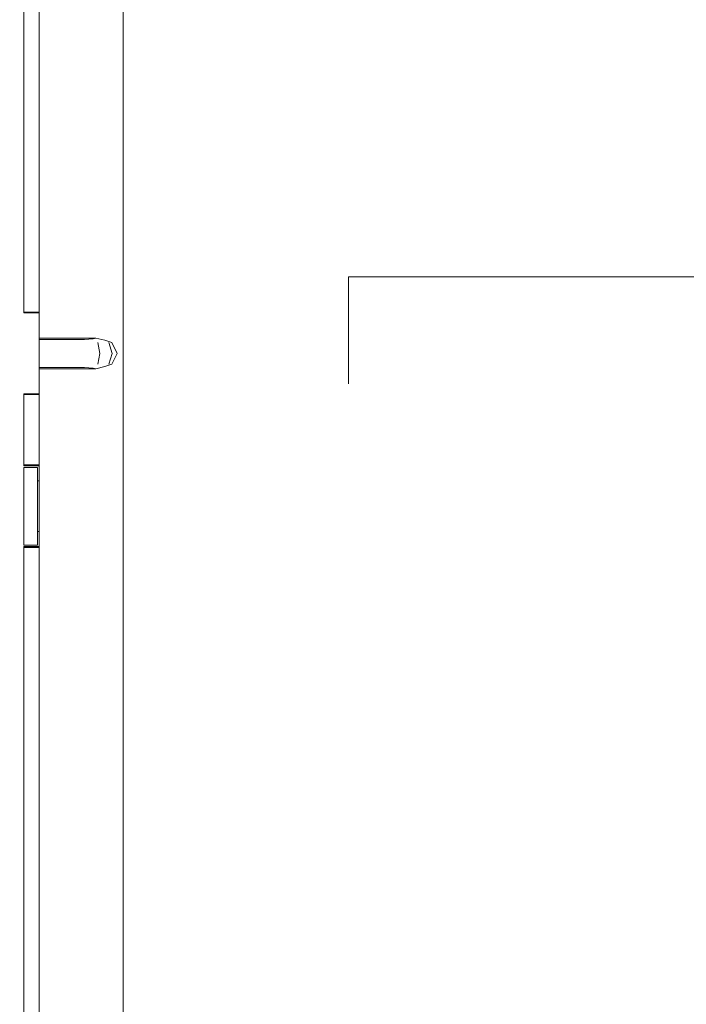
# Model space of a CAD drawing. Header units: millimetres. Extents: x 90539 to 127778, y -34922 to 14506.
# Tile 234 of 256: x 102205 to 102641, y 9244 to 9888. Entities that reach past the tile are written whole.
import ezdxf

# ---------------------------------------------------------------- set-up
doc = ezdxf.new("R2010")
doc.units = ezdxf.units.MM
doc.header["$MEASUREMENT"] = 0
doc.linetypes.add('Wipeout_Contour', pattern=[1000, 0, -1000])
for name, color, linetype in [('Nowe_A-Wymiary-Wewnętrzne', 7, 'Continuous'), ('Nowe_A-Wymiary-Zewnętrzne', 7, 'Continuous'), ('Nowe_A-Ściany-Konstrukcyjne', 7, 'Continuous'), ('Nowe_A-Ściany-Wewnętrzne', 7, 'Continuous'), ('Nowe_Drzwi Archicad', 7, 'Continuous')]:
    doc.layers.add(name, color=color, linetype=linetype)
for name, color, linetype, lineweight, true_color in [('Nowe_A-Wymiary-Wewnętrzne_Nr_pióra__45', 7, 'Continuous', 15, 0x40a5ff), ('Nowe_A-Wymiary-Wewnętrzne_Nr_pióra__85', 7, 'Continuous', 13, 0x80c2ff), ('Nowe_A-Wymiary-Zewnętrzne_Nr_pióra__45', 7, 'Continuous', 15, 0x40a5ff), ('Nowe_A-Wymiary-Zewnętrzne_Nr_pióra__85', 7, 'Continuous', 13, 0x80c2ff)]:
    doc.layers.add(name, color=color, linetype=linetype, lineweight=lineweight, true_color=true_color)
for name, color, linetype, lineweight in [('Nowe_A-Wymiary-Wewnętrzne_Nr_pióra__46', 5, 'Continuous', 15), ('Nowe_A-Wymiary-Zewnętrzne_Nr_pióra__46', 5, 'Continuous', 15), ('Nowe_Drzwi Archicad_Nr_pióra__3', 7, 'Continuous', 13), ('Nowe_Drzwi Archicad_Nr_pióra__87', 7, 'Continuous', 13)]:
    doc.layers.add(name, color=color, linetype=linetype, lineweight=lineweight)
doc.styles.add('STYL_AUTOMATYCZNY_2', font='arial.ttf')
doc.dimstyles.new('STYL_AUTOMATYCZNY__1', dxfattribs={"dimtxt": 125, "dimasz": 47.5, "dimexe": 0.18, "dimexo": 20, "dimgap": 0, "dimtad": 1, "dimdec": 1, "dimlfac": 0.1, "dimzin": 0, "dimdsep": 46, "dimtxsty": 'STYL_AUTOMATYCZNY_2', "dimblk": 'ARROWHEAD_11', "dimblk1": 'ARROWHEAD_11', "dimblk2": 'ARROWHEAD_11', "dimcen": 0.09, "dimclrd": 256, "dimclre": 256, "dimclrt": 5, "dimadec": 1, "dimazin": 0, "dimtfac": 1, "dimtdec": 4, "dimtmove": 0, "dimatfit": 3, "dimfxl": 0, "dimtolj": 1, "dimtzin": 0, "dimarcsym": 0})

# ---------------------------------------------------------------- blocks, each defined once
blk = doc.blocks.new('ElemPrzekroju_119')
at = {"color": 254, "linetype": 'Wipeout_Contour', "lineweight": 0, "ltscale": 1856118.33955631}
blk.add_wipeout([(102217.59, 11230), (102217.59, 9680), (102254.76, 9680), (102260.5, 9678.68), (102265.17, 9677.07), (102268.69, 9670), (102265.17, 9662.93), (102260.5, 9661.32), (102254.76, 9660), (102217.59, 9660), (102217.59, 8770), (102272.59, 8770), (102272.59, 10920), (103452.59, 10920), (103452.59, 8770), (103937.6, 8770), (103937.6, 11230), (103507.59, 11230)], dxfattribs=at).dxf.layer = 'Nowe_A-Ściany-Konstrukcyjne'
blk = doc.blocks.new('ElemPrzekroju_131')
at = {"color": 254, "linetype": 'Wipeout_Contour', "lineweight": 0, "ltscale": 410889.513817}
blk.add_wipeout([(102207.59, 10720), (102207.59, 9697), (102217.59, 9697), (102217.59, 10720)], dxfattribs=at).dxf.layer = 'Nowe_A-Ściany-Wewnętrzne'
at = {"color": 254, "linetype": 'Wipeout_Contour', "lineweight": 0, "ltscale": 410657.219224}
blk.add_wipeout([(102207.59, 9643), (102207.59, 9597), (102217.59, 9597), (102217.59, 9643)], dxfattribs=at).dxf.layer = 'Nowe_A-Ściany-Wewnętrzne'
at = {"color": 254, "linetype": 'Wipeout_Contour', "lineweight": 0, "ltscale": 410473.519747}
blk.add_wipeout([(102217.59, 9543), (102207.59, 9543), (102207.59, 8670), (102217.59, 8670)], dxfattribs=at).dxf.layer = 'Nowe_A-Ściany-Wewnętrzne'
blk = doc.blocks.new('ElemPrzekroju_413')
at = {"color": 254, "linetype": 'Wipeout_Contour', "lineweight": 0, "ltscale": 410705.789827}
blk.add_wipeout([(102217.59, 9697), (102217.49, 9697), (102217.49, 9696.44), (102217.59, 9696.44)], dxfattribs=at).dxf.layer = 'Nowe_Drzwi Archicad'
at = {"color": 254, "linetype": 'Wipeout_Contour', "lineweight": 0, "ltscale": 410759.049483}
blk.add_wipeout([(102247.39, 9679.13), (102247.59, 9680), (102217.59, 9680), (102217.59, 9679.13)], dxfattribs=at).dxf.layer = 'Nowe_Drzwi Archicad'
at = {"color": 254, "linetype": 'Wipeout_Contour', "lineweight": 0, "ltscale": 410755.994387}
blk.add_wipeout([(102217.59, 9670), (102217.59, 9662.93), (102248.29, 9662.93), (102248.58, 9670)], dxfattribs=at).dxf.layer = 'Nowe_Drzwi Archicad'
at = {"color": 254, "linetype": 'Wipeout_Contour', "lineweight": 0, "ltscale": 410685.657757}
blk.add_wipeout([(102217.49, 9643.56), (102217.49, 9643), (102217.59, 9643), (102217.59, 9643.56)], dxfattribs=at).dxf.layer = 'Nowe_Drzwi Archicad'
at = {"color": 254, "linetype": 'Wipeout_Contour', "lineweight": 0, "ltscale": 410663.199662}
blk.add_wipeout([(102216.59, 9595.44), (102216.49, 9595.44), (102216.49, 9592.52), (102216.59, 9592.52)], dxfattribs=at).dxf.layer = 'Nowe_Drzwi Archicad'
at = {"color": 254, "linetype": 'Wipeout_Contour', "lineweight": 0, "ltscale": 410662.349569}
blk.add_wipeout([(102217.59, 9586.54), (102216.59, 9586.54), (102216.59, 9585.14), (102217.59, 9585.14)], dxfattribs=at).dxf.layer = 'Nowe_Drzwi Archicad'
at = {"color": 254, "linetype": 'Wipeout_Contour', "lineweight": 0, "ltscale": 1231966.276086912}
blk.add_wipeout([(102217.59, 9574.4), (102216.59, 9574.4), (102216.59, 9572.89), (102216.59, 9570), (102216.59, 9567.11), (102216.59, 9561.34), (102216.59, 9557.5), (102217.59, 9557.5), (102217.59, 9561.34), (102217.59, 9567.11), (102217.59, 9570), (102217.59, 9572.89)], dxfattribs=at).dxf.layer = 'Nowe_Drzwi Archicad'
at = {"color": 254, "linetype": 'Wipeout_Contour', "lineweight": 0, "ltscale": 410648.281368}
blk.add_wipeout([(102217.49, 9543), (102217.59, 9543), (102217.59, 9543.56), (102217.49, 9543.56)], dxfattribs=at).dxf.layer = 'Nowe_Drzwi Archicad'
at = {"color": 254, "linetype": 'Wipeout_Contour', "lineweight": 0, "ltscale": 410686.07832}
blk.add_wipeout([(102217.49, 9697), (102207.69, 9697), (102207.69, 9696.44), (102217.49, 9696.44)], dxfattribs=at).dxf.layer = 'Nowe_Drzwi Archicad'
at = {"color": 254, "linetype": 'Wipeout_Contour', "lineweight": 0, "ltscale": 513463.680515}
blk.add_wipeout([(102217.59, 9679.13), (102217.59, 9677.07), (102248.29, 9677.07), (102247.79, 9679.17), (102247.39, 9679.13)], dxfattribs=at).dxf.layer = 'Nowe_Drzwi Archicad'
at = {"color": 254, "linetype": 'Wipeout_Contour', "lineweight": 0, "ltscale": 513455.762366}
blk.add_wipeout([(102217.59, 9662.93), (102217.59, 9660.87), (102247.39, 9660.87), (102247.79, 9660.83), (102248.29, 9662.93)], dxfattribs=at).dxf.layer = 'Nowe_Drzwi Archicad'
at = {"color": 254, "linetype": 'Wipeout_Contour', "lineweight": 0, "ltscale": 410665.945284}
blk.add_wipeout([(102207.69, 9643.56), (102207.69, 9643), (102217.49, 9643), (102217.49, 9643.56)], dxfattribs=at).dxf.layer = 'Nowe_Drzwi Archicad'
at = {"color": 254, "linetype": 'Wipeout_Contour', "lineweight": 0, "ltscale": 410668.207065}
blk.add_wipeout([(102217.59, 9596.44), (102217.59, 9597), (102217.49, 9597), (102217.49, 9596.44)], dxfattribs=at).dxf.layer = 'Nowe_Drzwi Archicad'
at = {"color": 254, "linetype": 'Wipeout_Contour', "lineweight": 0, "ltscale": 615991.435539}
blk.add_wipeout([(102216.59, 9585.14), (102216.59, 9581.64), (102216.59, 9579.69), (102217.59, 9579.69), (102217.59, 9581.64), (102217.59, 9585.14)], dxfattribs=at).dxf.layer = 'Nowe_Drzwi Archicad'
at = {"color": 254, "linetype": 'Wipeout_Contour', "lineweight": 0, "ltscale": 410651.122292}
blk.add_wipeout([(102216.59, 9553.96), (102217.59, 9553.96), (102217.59, 9557.5), (102216.59, 9557.5)], dxfattribs=at).dxf.layer = 'Nowe_Drzwi Archicad'
at = {"color": 254, "linetype": 'Wipeout_Contour', "lineweight": 0, "ltscale": 410628.567101}
blk.add_wipeout([(102207.69, 9543), (102217.49, 9543), (102217.49, 9543.56), (102207.69, 9543.56)], dxfattribs=at).dxf.layer = 'Nowe_Drzwi Archicad'
at = {"layer": 'Nowe_Drzwi Archicad_Nr_pióra__3', "color": 7, "linetype": 'Continuous', "lineweight": 13}
for p, q in [((102217.59, 9697), (102217.49, 9697)), ((102217.59, 9696.44), (102217.59, 9697)), ((102217.59, 9643), (102217.59, 9643.56)), ((102217.59, 9643), (102217.49, 9643))]:
    blk.add_line(p, q, dxfattribs=at)
at = {"layer": 'Nowe_Drzwi Archicad_Nr_pióra__87', "color": 7, "linetype": 'Continuous', "lineweight": 13}
blk.add_line((102217.59, 10720), (102217.59, 9697), dxfattribs=at)
at = {"color": 254, "linetype": 'Wipeout_Contour', "lineweight": 0, "ltscale": 410666.366832}
blk.add_wipeout([(102207.69, 9697), (102207.59, 9697), (102207.59, 9696.44), (102207.69, 9696.44)], dxfattribs=at).dxf.layer = 'Nowe_Drzwi Archicad'
at = {"color": 254, "linetype": 'Wipeout_Contour', "lineweight": 0, "ltscale": 410758.657849}
blk.add_wipeout([(102217.59, 9677.07), (102217.59, 9670), (102248.58, 9670), (102248.29, 9677.07)], dxfattribs=at).dxf.layer = 'Nowe_Drzwi Archicad'
at = {"color": 254, "linetype": 'Wipeout_Contour', "lineweight": 0, "ltscale": 410751.842432}
blk.add_wipeout([(102217.59, 9660), (102247.59, 9660), (102247.39, 9660.87), (102217.59, 9660.87)], dxfattribs=at).dxf.layer = 'Nowe_Drzwi Archicad'
at = {"color": 254, "linetype": 'Wipeout_Contour', "lineweight": 0, "ltscale": 410646.23283}
blk.add_wipeout([(102207.59, 9643.56), (102207.59, 9643), (102207.69, 9643), (102207.69, 9643.56)], dxfattribs=at).dxf.layer = 'Nowe_Drzwi Archicad'
at = {"color": 254, "linetype": 'Wipeout_Contour', "lineweight": 0, "ltscale": 410645.477552}
blk.add_wipeout([(102216.49, 9595.44), (102207.69, 9595.44), (102207.69, 9592.52), (102216.49, 9592.52)], dxfattribs=at).dxf.layer = 'Nowe_Drzwi Archicad'
at = {"color": 254, "linetype": 'Wipeout_Contour', "lineweight": 0, "ltscale": 410659.066637}
blk.add_wipeout([(102216.59, 9579.69), (102216.59, 9574.4), (102217.59, 9574.4), (102217.59, 9579.69)], dxfattribs=at).dxf.layer = 'Nowe_Drzwi Archicad'
at = {"color": 254, "linetype": 'Wipeout_Contour', "lineweight": 0, "ltscale": 410650.35283}
blk.add_wipeout([(102216.59, 9553.37), (102217.59, 9553.37), (102217.59, 9553.96), (102216.59, 9553.96)], dxfattribs=at).dxf.layer = 'Nowe_Drzwi Archicad'
at = {"color": 254, "linetype": 'Wipeout_Contour', "lineweight": 0, "ltscale": 410645.318336}
blk.add_wipeout([(102216.49, 9544.56), (102216.59, 9544.56), (102216.59, 9547.48), (102216.49, 9547.48)], dxfattribs=at).dxf.layer = 'Nowe_Drzwi Archicad'
at = {"color": 254, "linetype": 'Wipeout_Contour', "lineweight": 0, "ltscale": 410608.852852}
blk.add_wipeout([(102207.59, 9543), (102207.69, 9543), (102207.69, 9543.56), (102207.59, 9543.56)], dxfattribs=at).dxf.layer = 'Nowe_Drzwi Archicad'
at = {"layer": 'Nowe_Drzwi Archicad_Nr_pióra__3', "color": 7, "linetype": 'Continuous', "lineweight": 13}
for p, q in [((102207.59, 10670), (102207.59, 9696.44)), ((102207.69, 9727.88), (102207.69, 9697)), ((102207.69, 9697), (102207.59, 9697)), ((102217.49, 9697), (102207.69, 9697)), ((102217.59, 9696.44), (102217.59, 9643.56)), ((102217.59, 9679.13), (102217.59, 9680)), ((102217.59, 9660), (102217.59, 9660.87)), ((102207.69, 9643), (102207.59, 9643)), ((102207.69, 9612.12), (102207.69, 9643)), ((102217.49, 9643), (102207.69, 9643))]:
    blk.add_line(p, q, dxfattribs=at)
at = {"layer": 'Nowe_Drzwi Archicad_Nr_pióra__3', "color": 7, "linetype": 'Continuous', "lineweight": 13, "flags": 128}
for points in [[(102217.59, 9696.44), (102217.49, 9696.44), (102207.69, 9696.44), (102207.59, 9696.44)], [(102217.59, 9643.56), (102217.49, 9643.56), (102207.69, 9643.56), (102207.59, 9643.56)]]:
    blk.add_lwpolyline(points, dxfattribs=at)
at = {"color": 254, "linetype": 'Wipeout_Contour', "lineweight": 0, "ltscale": 410829.93562}
blk.add_wipeout([(102252.94, 9679.58), (102253.34, 9680), (102247.59, 9680), (102247.39, 9679.13)], dxfattribs=at).dxf.layer = 'Nowe_Drzwi Archicad'
at = {"color": 254, "linetype": 'Wipeout_Contour', "lineweight": 0, "ltscale": 410833.874566}
blk.add_wipeout([(102248.58, 9670), (102248.29, 9662.93), (102256.09, 9662.93), (102257.24, 9670)], dxfattribs=at).dxf.layer = 'Nowe_Drzwi Archicad'
at = {"color": 254, "linetype": 'Wipeout_Contour', "lineweight": 0, "ltscale": 410648.493755}
blk.add_wipeout([(102217.49, 9596.44), (102217.49, 9597), (102207.69, 9597), (102207.69, 9596.44)], dxfattribs=at).dxf.layer = 'Nowe_Drzwi Archicad'
at = {"color": 254, "linetype": 'Wipeout_Contour', "lineweight": 0, "ltscale": 410660.875921}
blk.add_wipeout([(102216.49, 9592.52), (102216.49, 9583), (102216.59, 9583), (102216.59, 9592.52)], dxfattribs=at).dxf.layer = 'Nowe_Drzwi Archicad'
at = {"color": 254, "linetype": 'Wipeout_Contour', "lineweight": 0, "ltscale": 410647.63288}
blk.add_wipeout([(102216.49, 9557), (102216.49, 9547.48), (102216.59, 9547.48), (102216.59, 9557)], dxfattribs=at).dxf.layer = 'Nowe_Drzwi Archicad'
at = {"layer": 'Nowe_Drzwi Archicad_Nr_pióra__3', "color": 7, "linetype": 'Continuous', "lineweight": 13}
for p, q in [((102217.59, 9597), (102217.49, 9597)), ((102217.59, 9596.44), (102217.59, 9597)), ((102217.59, 9596.44), (102217.59, 9596.9))]:
    blk.add_line(p, q, dxfattribs=at)
at = {"layer": 'Nowe_Drzwi Archicad_Nr_pióra__87', "color": 7, "linetype": 'Continuous', "lineweight": 13}
blk.add_line((102217.59, 9643), (102217.59, 9597), dxfattribs=at)
at = {"color": 254, "linetype": 'Wipeout_Contour', "lineweight": 0, "ltscale": 513544.019518}
blk.add_wipeout([(102252.94, 9679.58), (102247.79, 9679.17), (102248.29, 9677.07), (102256.09, 9677.07), (102253.59, 9679.73)], dxfattribs=at).dxf.layer = 'Nowe_Drzwi Archicad'
at = {"color": 254, "linetype": 'Wipeout_Contour', "lineweight": 0, "ltscale": 513535.950212}
blk.add_wipeout([(102248.29, 9662.93), (102247.79, 9660.83), (102252.94, 9660.42), (102253.59, 9660.27), (102256.09, 9662.93)], dxfattribs=at).dxf.layer = 'Nowe_Drzwi Archicad'
at = {"color": 254, "linetype": 'Wipeout_Contour', "lineweight": 0, "ltscale": 410627.755458}
blk.add_wipeout([(102207.69, 9595.44), (102207.59, 9595.44), (102207.59, 9592.52), (102207.69, 9592.52)], dxfattribs=at).dxf.layer = 'Nowe_Drzwi Archicad'
at = {"color": 254, "linetype": 'Wipeout_Contour', "lineweight": 0, "ltscale": 410627.595454}
blk.add_wipeout([(102207.69, 9544.56), (102216.49, 9544.56), (102216.49, 9547.48), (102207.69, 9547.48)], dxfattribs=at).dxf.layer = 'Nowe_Drzwi Archicad'
at = {"layer": 'Nowe_Drzwi Archicad_Nr_pióra__3', "color": 7, "linetype": 'Continuous', "lineweight": 13}
for p, q in [((102217.59, 9543), (102217.49, 9543)), ((102217.59, 9543.1), (102217.59, 9543.56)), ((102217.59, 9543), (102217.59, 9543.56))]:
    blk.add_line(p, q, dxfattribs=at)
at = {"layer": 'Nowe_Drzwi Archicad_Nr_pióra__87', "color": 7, "linetype": 'Continuous', "lineweight": 13}
blk.add_line((102217.59, 9543), (102217.59, 8770), dxfattribs=at)
at = {"color": 254, "linetype": 'Wipeout_Contour', "lineweight": 0, "ltscale": 410836.537529}
blk.add_wipeout([(102248.29, 9677.07), (102248.58, 9670), (102257.24, 9670), (102256.09, 9677.07)], dxfattribs=at).dxf.layer = 'Nowe_Drzwi Archicad'
at = {"color": 254, "linetype": 'Wipeout_Contour', "lineweight": 0, "ltscale": 410822.547806}
blk.add_wipeout([(102247.59, 9660), (102253.34, 9660), (102252.94, 9660.42), (102247.39, 9660.87)], dxfattribs=at).dxf.layer = 'Nowe_Drzwi Archicad'
at = {"color": 254, "linetype": 'Wipeout_Contour', "lineweight": 0, "ltscale": 410628.780462}
blk.add_wipeout([(102207.69, 9596.44), (102207.69, 9597), (102207.59, 9597), (102207.59, 9596.44)], dxfattribs=at).dxf.layer = 'Nowe_Drzwi Archicad'
at = {"color": 254, "linetype": 'Wipeout_Contour', "lineweight": 0, "ltscale": 410643.15371}
blk.add_wipeout([(102207.69, 9592.52), (102207.69, 9583), (102216.49, 9583), (102216.49, 9592.52)], dxfattribs=at).dxf.layer = 'Nowe_Drzwi Archicad'
at = {"layer": 'Nowe_Drzwi Archicad_Nr_pióra__3', "color": 7, "linetype": 'Continuous', "lineweight": 13}
for p, q in [((102217.59, 9680), (102247.59, 9680)), ((102217.59, 9660), (102247.59, 9660)), ((102207.59, 9643.56), (102207.59, 9596.44)), ((102207.69, 9597), (102207.59, 9597)), ((102217.49, 9597), (102207.69, 9597)), ((102217.59, 9586.54), (102216.59, 9586.54))]:
    blk.add_line(p, q, dxfattribs=at)
at = {"layer": 'Nowe_Drzwi Archicad_Nr_pióra__3', "color": 7, "linetype": 'Continuous', "lineweight": 13, "flags": 128}
for points in [[(102217.59, 9596.44), (102217.49, 9596.44), (102207.69, 9596.44), (102207.59, 9596.44)], [(102216.59, 9595.44), (102216.59, 9595.34), (102216.59, 9586.54)], [(102217.59, 9596.44), (102217.59, 9596.34), (102217.59, 9586.54)]]:
    blk.add_lwpolyline(points, dxfattribs=at)
at = {"color": 254, "linetype": 'Wipeout_Contour', "lineweight": 0, "ltscale": 308132.815596}
blk.add_wipeout([(102254.76, 9680), (102253.34, 9680), (102252.94, 9679.58)], dxfattribs=at).dxf.layer = 'Nowe_Drzwi Archicad'
at = {"color": 254, "linetype": 'Wipeout_Contour', "lineweight": 0, "ltscale": 410865.581087}
blk.add_wipeout([(102257.24, 9670), (102256.09, 9662.93), (102263.3, 9662.93), (102265.41, 9670)], dxfattribs=at).dxf.layer = 'Nowe_Drzwi Archicad'
at = {"color": 254, "linetype": 'Wipeout_Contour', "lineweight": 0, "ltscale": 410625.431516}
blk.add_wipeout([(102207.59, 9592.52), (102207.59, 9583), (102207.69, 9583), (102207.69, 9592.52)], dxfattribs=at).dxf.layer = 'Nowe_Drzwi Archicad'
at = {"color": 254, "linetype": 'Wipeout_Contour', "lineweight": 0, "ltscale": 410656.673159}
blk.add_wipeout([(102216.59, 9583), (102216.49, 9583), (102216.49, 9570), (102216.59, 9570)], dxfattribs=at).dxf.layer = 'Nowe_Drzwi Archicad'
at = {"layer": 'Nowe_Drzwi Archicad_Nr_pióra__3', "color": 7, "linetype": 'Continuous', "lineweight": 13, "flags": 128}
blk.add_lwpolyline([(102216.59, 9595.44), (102216.49, 9595.44), (102207.69, 9595.44), (102207.59, 9595.44)], dxfattribs=at)
at = {"color": 254, "linetype": 'Wipeout_Contour', "lineweight": 0, "ltscale": 513573.675678}
blk.add_wipeout([(102253.59, 9679.73), (102256.09, 9677.07), (102263.3, 9677.07), (102260.5, 9678.68), (102254.76, 9680)], dxfattribs=at).dxf.layer = 'Nowe_Drzwi Archicad'
at = {"color": 254, "linetype": 'Wipeout_Contour', "lineweight": 0, "ltscale": 513565.671885}
blk.add_wipeout([(102253.59, 9660.27), (102254.76, 9660), (102260.5, 9661.32), (102263.3, 9662.93), (102256.09, 9662.93)], dxfattribs=at).dxf.layer = 'Nowe_Drzwi Archicad'
at = {"color": 254, "linetype": 'Wipeout_Contour', "lineweight": 0, "ltscale": 410651.82587}
blk.add_wipeout([(102216.59, 9570), (102216.49, 9570), (102216.49, 9557), (102216.59, 9557)], dxfattribs=at).dxf.layer = 'Nowe_Drzwi Archicad'
at = {"color": 254, "linetype": 'Wipeout_Contour', "lineweight": 0, "ltscale": 410868.243857}
blk.add_wipeout([(102256.09, 9677.07), (102257.24, 9670), (102265.41, 9670), (102263.3, 9677.07)], dxfattribs=at).dxf.layer = 'Nowe_Drzwi Archicad'
at = {"color": 254, "linetype": 'Wipeout_Contour', "lineweight": 0, "ltscale": 308127.1512}
blk.add_wipeout([(102253.34, 9660), (102254.76, 9660), (102252.94, 9660.42)], dxfattribs=at).dxf.layer = 'Nowe_Drzwi Archicad'
at = {"color": 254, "linetype": 'Wipeout_Contour', "lineweight": 0, "ltscale": 410638.950768}
blk.add_wipeout([(102216.49, 9583), (102207.69, 9583), (102207.69, 9570), (102216.49, 9570)], dxfattribs=at).dxf.layer = 'Nowe_Drzwi Archicad'
at = {"color": 254, "linetype": 'Wipeout_Contour', "lineweight": 0, "ltscale": 410629.910098}
blk.add_wipeout([(102207.69, 9547.48), (102216.49, 9547.48), (102216.49, 9557), (102207.69, 9557)], dxfattribs=at).dxf.layer = 'Nowe_Drzwi Archicad'
at = {"layer": 'Nowe_Drzwi Archicad_Nr_pióra__3', "color": 7, "linetype": 'Continuous', "lineweight": 13}
for p, q in [((102247.59, 9680), (102253.34, 9680)), ((102253.34, 9680), (102254.76, 9680)), ((102256.09, 9677.07), (102257.24, 9670)), ((102257.24, 9670), (102256.09, 9662.93)), ((102247.59, 9660), (102253.34, 9660)), ((102253.34, 9660), (102254.76, 9660)), ((102216.59, 9585.14), (102216.59, 9586.54)), ((102216.59, 9581.64), (102216.59, 9585.14)), ((102217.59, 9586.54), (102217.59, 9585.14)), ((102217.59, 9585.14), (102217.59, 9581.64)), ((102216.59, 9581.64), (102216.59, 9579.69)), ((102216.59, 9574.4), (102216.59, 9579.69)), ((102217.59, 9581.64), (102217.59, 9579.69)), ((102217.59, 9579.69), (102217.59, 9574.4)), ((102217.59, 9553.37), (102216.59, 9553.37))]:
    blk.add_line(p, q, dxfattribs=at)
at = {"layer": 'Nowe_Drzwi Archicad_Nr_pióra__3', "color": 7, "linetype": 'Continuous', "lineweight": 13, "flags": 128}
for points in [[(102254.76, 9680), (102252.94, 9679.58), (102247.39, 9679.13), (102217.59, 9679.13)], [(102217.59, 9660.87), (102247.39, 9660.87), (102252.94, 9660.42), (102254.76, 9660)], [(102216.59, 9553.37), (102216.59, 9544.66), (102216.59, 9544.56)], [(102217.59, 9553.37), (102217.59, 9543.66), (102217.59, 9543.56)]]:
    blk.add_lwpolyline(points, dxfattribs=at)
at = {"color": 254, "linetype": 'Wipeout_Contour', "lineweight": 0, "ltscale": 308159.515497}
blk.add_wipeout([(102265.17, 9677.07), (102260.5, 9678.68), (102263.3, 9677.07)], dxfattribs=at).dxf.layer = 'Nowe_Drzwi Archicad'
at = {"color": 254, "linetype": 'Wipeout_Contour', "lineweight": 0, "ltscale": 410886.174485}
blk.add_wipeout([(102265.41, 9670), (102263.3, 9662.93), (102265.17, 9662.93), (102268.69, 9670)], dxfattribs=at).dxf.layer = 'Nowe_Drzwi Archicad'
at = {"color": 254, "linetype": 'Wipeout_Contour', "lineweight": 0, "ltscale": 410634.103269}
blk.add_wipeout([(102216.49, 9570), (102207.69, 9570), (102207.69, 9557), (102216.49, 9557)], dxfattribs=at).dxf.layer = 'Nowe_Drzwi Archicad'
at = {"color": 254, "linetype": 'Wipeout_Contour', "lineweight": 0, "ltscale": 410609.872588}
blk.add_wipeout([(102207.59, 9544.56), (102207.69, 9544.56), (102207.69, 9547.48), (102207.59, 9547.48)], dxfattribs=at).dxf.layer = 'Nowe_Drzwi Archicad'
at = {"layer": 'Nowe_Drzwi Archicad_Nr_pióra__3', "color": 7, "linetype": 'Continuous', "lineweight": 13}
for p, q in [((102216.59, 9572.89), (102216.59, 9574.4)), ((102216.59, 9572.89), (102216.59, 9570)), ((102217.59, 9574.4), (102217.59, 9572.89)), ((102217.59, 9572.89), (102217.59, 9570)), ((102216.59, 9570), (102216.59, 9567.11)), ((102216.59, 9567.11), (102216.59, 9561.34)), ((102217.59, 9570), (102217.59, 9567.11)), ((102217.59, 9567.11), (102217.59, 9561.34)), ((102216.59, 9561.34), (102216.59, 9557.5)), ((102217.59, 9561.34), (102217.59, 9557.5)), ((102216.59, 9553.96), (102216.59, 9557.5)), ((102216.59, 9553.37), (102216.59, 9553.96)), ((102217.59, 9557.5), (102217.59, 9553.96)), ((102217.59, 9553.96), (102217.59, 9553.37)), ((102207.59, 9543.56), (102207.59, 8670)), ((102207.69, 9543), (102207.59, 9543)), ((102217.49, 9543), (102207.69, 9543))]:
    blk.add_line(p, q, dxfattribs=at)
at = {"layer": 'Nowe_Drzwi Archicad_Nr_pióra__3', "color": 7, "linetype": 'Continuous', "lineweight": 13, "flags": 128}
blk.add_lwpolyline([(102217.59, 9543.56), (102217.49, 9543.56), (102207.69, 9543.56), (102207.59, 9543.56)], dxfattribs=at)
at = {"color": 254, "linetype": 'Wipeout_Contour', "lineweight": 0, "ltscale": 410888.837136}
blk.add_wipeout([(102263.3, 9677.07), (102265.41, 9670), (102268.69, 9670), (102265.17, 9677.07)], dxfattribs=at).dxf.layer = 'Nowe_Drzwi Archicad'
at = {"color": 254, "linetype": 'Wipeout_Contour', "lineweight": 0, "ltscale": 308155.3131}
blk.add_wipeout([(102263.3, 9662.93), (102260.5, 9661.32), (102265.17, 9662.93)], dxfattribs=at).dxf.layer = 'Nowe_Drzwi Archicad'
at = {"color": 254, "linetype": 'Wipeout_Contour', "lineweight": 0, "ltscale": 410621.228392}
blk.add_wipeout([(102207.69, 9583), (102207.59, 9583), (102207.59, 9570), (102207.69, 9570)], dxfattribs=at).dxf.layer = 'Nowe_Drzwi Archicad'
at = {"color": 254, "linetype": 'Wipeout_Contour', "lineweight": 0, "ltscale": 410612.187332}
blk.add_wipeout([(102207.59, 9547.48), (102207.69, 9547.48), (102207.69, 9557), (102207.59, 9557)], dxfattribs=at).dxf.layer = 'Nowe_Drzwi Archicad'
at = {"layer": 'Nowe_Drzwi Archicad_Nr_pióra__3', "color": 7, "linetype": 'Continuous', "lineweight": 13}
for p, q in [((102263.3, 9677.07), (102265.41, 9670)), ((102268.69, 9670), (102265.17, 9677.07)), ((102265.41, 9670), (102263.3, 9662.93)), ((102265.17, 9662.93), (102268.69, 9670))]:
    blk.add_line(p, q, dxfattribs=at)
at = {"layer": 'Nowe_Drzwi Archicad_Nr_pióra__3', "color": 7, "linetype": 'Continuous', "lineweight": 13, "flags": 128}
for points in [[(102265.17, 9677.07), (102260.5, 9678.68), (102254.76, 9680)], [(102254.76, 9660), (102260.5, 9661.32), (102265.17, 9662.93)], [(102216.59, 9544.56), (102216.49, 9544.56), (102207.69, 9544.56), (102207.59, 9544.56)]]:
    blk.add_lwpolyline(points, dxfattribs=at)
at = {"color": 254, "linetype": 'Wipeout_Contour', "lineweight": 0, "ltscale": 410616.380684}
blk.add_wipeout([(102207.69, 9570), (102207.59, 9570), (102207.59, 9557), (102207.69, 9557)], dxfattribs=at).dxf.layer = 'Nowe_Drzwi Archicad'
at = {"layer": 'Nowe_Drzwi Archicad_Nr_pióra__3', "color": 7, "linetype": 'Continuous', "lineweight": 13}
blk.add_line((102207.59, 9595.44), (102207.59, 9544.56), dxfattribs=at)
blk = doc.blocks.new('ElemPrzekroju_568')
at = {"color": 254, "linetype": 'Wipeout_Contour', "lineweight": 0, "ltscale": 412129.744954}
blk.add_wipeout([(102272.59, 8670), (102862.59, 8670), (102862.59, 10770), (102272.59, 10770)], dxfattribs=at).dxf.layer = 'Nowe_Drzwi Archicad'
at = {"layer": 'Nowe_Drzwi Archicad_Nr_pióra__3', "color": 7, "linetype": 'Continuous', "lineweight": 13}
for q in [(102715.09, 9720), (102420.09, 9650)]:
    blk.add_line((102420.09, 9720), q, dxfattribs=at)
at = {"layer": 'Nowe_Drzwi Archicad_Nr_pióra__87', "color": 7, "linetype": 'Continuous', "lineweight": 13}
blk.add_line((102272.59, 8770), (102272.59, 10920), dxfattribs=at)
blk = doc.blocks.new('*D667')
at = {"layer": 'Nowe_A-Wymiary-Zewnętrzne_Nr_pióra__45', "linetype": 'Continuous', "lineweight": 15, "true_color": 0x40a5ff}
for points in [[(103152.93, 11240), (103153.88, 11235.22), (103156.59, 11231.16), (103160.65, 11228.45), (103165.43, 11227.5), (103170.21, 11228.45), (103174.27, 11231.16), (103176.98, 11235.22), (103177.93, 11240), (103176.98, 11244.78), (103174.27, 11248.84), (103170.21, 11251.55), (103165.43, 11252.5), (103160.65, 11251.55), (103156.59, 11248.84), (103153.88, 11244.78)], [(103152.93, 8670), (103153.88, 8665.22), (103156.59, 8661.16), (103160.65, 8658.45), (103165.43, 8657.5), (103170.21, 8658.45), (103174.27, 8661.16), (103176.98, 8665.22), (103177.93, 8670), (103176.98, 8674.78), (103174.27, 8678.84), (103170.21, 8681.55), (103165.43, 8682.5), (103160.65, 8681.55), (103156.59, 8678.84), (103153.88, 8674.78)]]:
    blk.add_hatch(color=161, dxfattribs=at).paths.add_polyline_path(points)
at = {"layer": 'Nowe_A-Wymiary-Zewnętrzne_Nr_pióra__45', "color": 161, "linetype": 'Continuous', "lineweight": 15, "true_color": 0x40a5ff}
for centre in [(103165.43, 11240), (103165.43, 8670)]:
    blk.add_circle(centre, 12.5, dxfattribs=at)
at = {"layer": 'Nowe_A-Wymiary-Zewnętrzne_Nr_pióra__85', "color": 151, "linetype": 'Continuous', "lineweight": 13, "true_color": 0x80c2ff}
for p, q in [((103165.43, 11252.5), (103165.43, 11265)), ((103152.93, 11240), (103118.56, 11240)), ((103212.31, 11240), (103177.93, 11240)), ((103165.43, 8682.5), (103165.43, 11227.5)), ((103152.93, 8670), (103118.56, 8670)), ((103212.31, 8670), (103177.93, 8670))]:
    blk.add_line(p, q, dxfattribs=at)
at = {"layer": 'Nowe_A-Wymiary-Zewnętrzne_Nr_pióra__46', "color": 5, "lineweight": 15, "char_height": 125, "attachment_point": 7, "rotation": 90, "style": 'STYL_AUTOMATYCZNY_2'}
for s, insert in [('\\A1;{\\pql;\\fArial|b0|i0|c238|p0;\\W1.000000;257,0}', (103140.43, 9859.66)), ('\\A1;{\\pql;\\fArial|b0|i0|c238|p0;\\W1.000000;2,0}', (103140.43, 8682.5))]:
    blk.add_mtext(s, dxfattribs=dict(at, insert=insert))
blk = doc.blocks.new('ARROWHEAD_11')
at = {"color": 0, "linetype": 'Continuous', "lineweight": 0}
blk.add_line((0, 0), (-1, 0), dxfattribs=at)
at = {"color": 0, "linetype": 'Continuous', "lineweight": 0, "const_width": 0.25, "flags": 128}
blk.add_lwpolyline([(-0.125, 0, 1), (0.125, 0, 1)], format="xyb", close=True, dxfattribs=at)
blk = doc.blocks.new('*D710')
at = {"layer": 'Nowe_A-Wymiary-Wewnętrzne_Nr_pióra__45', "linetype": 'Continuous', "lineweight": 15, "true_color": 0x40a5ff}
for points in [[(108300.43, 10720), (108301.38, 10715.22), (108304.09, 10711.16), (108308.15, 10708.45), (108312.93, 10707.5), (108317.71, 10708.45), (108321.77, 10711.16), (108324.48, 10715.22), (108325.43, 10720), (108324.48, 10724.78), (108321.77, 10728.84), (108317.71, 10731.55), (108312.93, 10732.5), (108308.15, 10731.55), (108304.09, 10728.84), (108301.38, 10724.78)], [(108300.43, 8670), (108301.38, 8665.22), (108304.09, 8661.16), (108308.15, 8658.45), (108312.93, 8657.5), (108317.71, 8658.45), (108321.77, 8661.16), (108324.48, 8665.22), (108325.43, 8670), (108324.48, 8674.78), (108321.77, 8678.84), (108317.71, 8681.55), (108312.93, 8682.5), (108308.15, 8681.55), (108304.09, 8678.84), (108301.38, 8674.78)]]:
    blk.add_hatch(color=161, dxfattribs=at).paths.add_polyline_path(points)
at = {"layer": 'Nowe_A-Wymiary-Wewnętrzne_Nr_pióra__45', "color": 161, "linetype": 'Continuous', "lineweight": 15, "true_color": 0x40a5ff}
for centre in [(108312.93, 10720), (108312.93, 8670)]:
    blk.add_circle(centre, 12.5, dxfattribs=at)
at = {"layer": 'Nowe_A-Wymiary-Wewnętrzne_Nr_pióra__85', "color": 151, "linetype": 'Continuous', "lineweight": 13, "true_color": 0x80c2ff}
for p, q in [((108300.43, 10720), (108266.06, 10720)), ((108359.81, 10720), (108325.43, 10720)), ((108312.93, 8682.5), (108312.93, 10707.5)), ((108300.43, 8670), (108266.06, 8670)), ((108359.81, 8670), (108325.43, 8670))]:
    blk.add_line(p, q, dxfattribs=at)
at = {"layer": 'Nowe_A-Wymiary-Wewnętrzne_Nr_pióra__46', "color": 5, "lineweight": 15, "char_height": 125, "attachment_point": 7, "rotation": 90, "style": 'STYL_AUTOMATYCZNY_2'}
for s, insert in [('\\A1;{\\pql;\\fArial|b0|i0|c238|p0;\\W1.000000;205,0}', (108287.93, 9647.33)), ('\\A1;{\\pql;\\fArial|b0|i0|c238|p0;\\W1.000000;35,0}', (108287.93, 8682.5))]:
    blk.add_mtext(s, dxfattribs=dict(at, insert=insert))
blk = doc.blocks.new('*D726')
at = {"layer": 'Nowe_A-Wymiary-Wewnętrzne_Nr_pióra__45', "linetype": 'Continuous', "lineweight": 15, "true_color": 0x40a5ff}
for points in [[(116511.16, 9570), (116512.12, 9565.22), (116514.83, 9561.16), (116518.88, 9558.45), (116523.66, 9557.5), (116528.45, 9558.45), (116532.5, 9561.16), (116535.21, 9565.22), (116536.16, 9570), (116535.21, 9574.78), (116532.5, 9578.84), (116528.45, 9581.55), (116523.66, 9582.5), (116518.88, 9581.55), (116514.83, 9578.84), (116512.12, 9574.78)], [(116511.16, 8670), (116512.12, 8665.22), (116514.83, 8661.16), (116518.88, 8658.45), (116523.66, 8657.5), (116528.45, 8658.45), (116532.5, 8661.16), (116535.21, 8665.22), (116536.16, 8670), (116535.21, 8674.78), (116532.5, 8678.84), (116528.45, 8681.55), (116523.66, 8682.5), (116518.88, 8681.55), (116514.83, 8678.84), (116512.12, 8674.78)]]:
    blk.add_hatch(color=161, dxfattribs=at).paths.add_polyline_path(points)
at = {"layer": 'Nowe_A-Wymiary-Wewnętrzne_Nr_pióra__45', "color": 161, "linetype": 'Continuous', "lineweight": 15, "true_color": 0x40a5ff}
for centre in [(116523.66, 9570), (116523.66, 8670)]:
    blk.add_circle(centre, 12.5, dxfattribs=at)
at = {"layer": 'Nowe_A-Wymiary-Wewnętrzne_Nr_pióra__85', "color": 151, "linetype": 'Continuous', "lineweight": 13, "true_color": 0x80c2ff}
for p, q in [((116511.16, 9570), (116476.79, 9570)), ((116570.54, 9570), (116536.16, 9570)), ((116523.66, 8682.5), (116523.66, 9557.5)), ((116511.16, 8670), (116476.79, 8670)), ((116570.54, 8670), (116536.16, 8670))]:
    blk.add_line(p, q, dxfattribs=at)
at = {"layer": 'Nowe_A-Wymiary-Wewnętrzne_Nr_pióra__46', "color": 5, "lineweight": 15, "char_height": 125, "attachment_point": 7, "rotation": 90, "style": 'STYL_AUTOMATYCZNY_2'}
for s, insert in [('\\A1;{\\pql;\\fArial|b0|i0|c238|p0;\\W1.000000;90,0}', (116498.66, 9120)), ('\\A1;{\\pql;\\fArial|b0|i0|c238|p0;\\W1.000000;35,0}', (116498.66, 8682.5))]:
    blk.add_mtext(s, dxfattribs=dict(at, insert=insert))
blk = doc.blocks.new('*D748')
at = {"layer": 'Nowe_A-Wymiary-Zewnętrzne_Nr_pióra__45', "linetype": 'Continuous', "lineweight": 15, "true_color": 0x40a5ff}
for points in [[(119375.13, 12845), (119376.08, 12840.22), (119378.79, 12836.16), (119382.84, 12833.45), (119387.63, 12832.5), (119392.41, 12833.45), (119396.47, 12836.16), (119399.18, 12840.22), (119400.13, 12845), (119399.18, 12849.78), (119396.47, 12853.84), (119392.41, 12856.55), (119387.63, 12857.5), (119382.84, 12856.55), (119378.79, 12853.84), (119376.08, 12849.78)], [(119375.13, -450), (119376.08, -454.78), (119378.79, -458.84), (119382.84, -461.55), (119387.63, -462.5), (119392.41, -461.55), (119396.47, -458.84), (119399.18, -454.78), (119400.13, -450), (119399.18, -445.22), (119396.47, -441.16), (119392.41, -438.45), (119387.63, -437.5), (119382.84, -438.45), (119378.79, -441.16), (119376.08, -445.22)]]:
    blk.add_hatch(color=161, dxfattribs=at).paths.add_polyline_path(points)
at = {"layer": 'Nowe_A-Wymiary-Zewnętrzne_Nr_pióra__45', "color": 161, "linetype": 'Continuous', "lineweight": 15, "true_color": 0x40a5ff}
for centre in [(119387.63, 12845), (119387.63, -450)]:
    blk.add_circle(centre, 12.5, dxfattribs=at)
at = {"layer": 'Nowe_A-Wymiary-Zewnętrzne_Nr_pióra__85', "color": 151, "linetype": 'Continuous', "lineweight": 13, "true_color": 0x80c2ff}
for p, q in [((119387.63, 12857.5), (119387.63, 12870)), ((119375.13, 12845), (119340.75, 12845)), ((119434.5, 12845), (119400.13, 12845)), ((119387.63, -437.5), (119387.63, 12832.5)), ((119375.13, -450), (119340.75, -450)), ((119434.5, -450), (119400.13, -450)), ((119387.63, -475), (119387.63, -462.5))]:
    blk.add_line(p, q, dxfattribs=at)
at = {"layer": 'Nowe_A-Wymiary-Zewnętrzne_Nr_pióra__46', "color": 5, "lineweight": 15, "insert": (119362.63, 5911.52), "char_height": 125, "attachment_point": 7, "rotation": 90, "style": 'STYL_AUTOMATYCZNY_2'}
blk.add_mtext('\\A1;{\\pql;\\fArial|b0|i0|c238|p0;\\W1.000000;1\xa0329,5}', dxfattribs=at)

msp = doc.modelspace()

# ---------------------------------------------------------------- block references
at = {"layer": 'Nowe_A-Ściany-Konstrukcyjne', "lineweight": 0}
msp.add_blockref('ElemPrzekroju_119', (0, 0), dxfattribs=at)

# ---------------------------------------------------------------- next in the draw order: block references
at = {"layer": 'Nowe_A-Ściany-Wewnętrzne', "lineweight": 0}
msp.add_blockref('ElemPrzekroju_131', (0, 0), dxfattribs=at)
at = {"layer": 'Nowe_Drzwi Archicad', "lineweight": 0}
msp.add_blockref('ElemPrzekroju_568', (0, 0), dxfattribs=at)

# ---------------------------------------------------------------- next in the draw order: block references
msp.add_blockref('ElemPrzekroju_413', (0, 0), dxfattribs=at)

# ---------------------------------------------------------------- next in the draw order: dimensions: what is measured, and where the dimension line sits
at = {"layer": 'Nowe_A-Wymiary-Wewnętrzne', "color": 151, "linetype": 'Continuous', "lineweight": 13, "true_color": 0x80c2ff}
for base, p2, picture, middle in [((108312.93, 10720), (107577.6, 10720), '*D710', (108225.43, 9856.72)), ((116523.66, 9570), (116907.6, 9570), '*D726', (116436.16, 9281.82))]:
    dim = msp.add_linear_dim(base=base, p1=(99177.6, 8670), p2=p2, angle=90, dimstyle='STYL_AUTOMATYCZNY__1', dxfattribs=at)
    dim.commit()
    dim.dimension.update_dxf_attribs({"geometry": picture, "text_midpoint": middle, "dimtype": 160, "text_rotation": 90})
at = {"layer": 'Nowe_A-Wymiary-Zewnętrzne', "color": 151, "linetype": 'Continuous', "lineweight": 13, "true_color": 0x80c2ff}
for base, p1, p2, picture, middle in [((119387.63, 12845), (95120.09, -450), (98654.74, 12845), '*D748', (119300.13, 6192.64)), ((103165.43, 11240), (102217.59, 8670), (102217.6, 11240), '*D667', (103077.93, 10069.05))]:
    dim = msp.add_linear_dim(base=base, p1=p1, p2=p2, angle=90, dimstyle='STYL_AUTOMATYCZNY__1', dxfattribs=at)
    dim.commit()
    dim.dimension.update_dxf_attribs({"geometry": picture, "text_midpoint": middle, "dimtype": 160, "text_rotation": 90})

doc.saveas('drawing.dxf')
